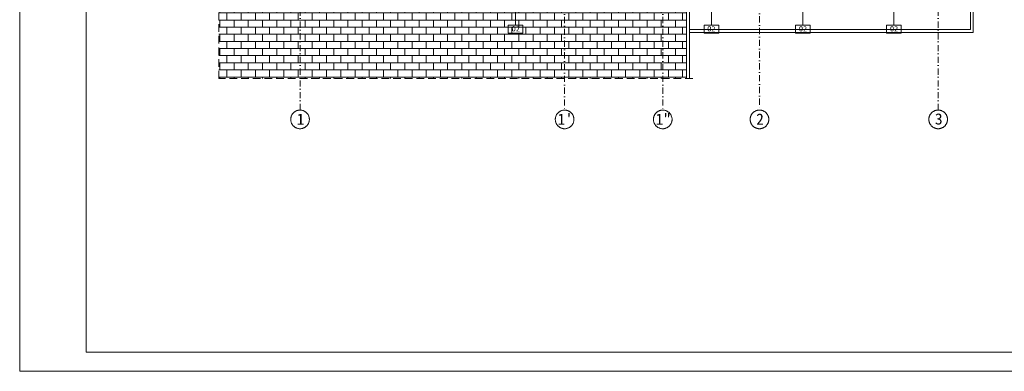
# Model space of a CAD drawing. Header units: millimetres. Extents: x -1373 to 28294, y -9636 to 187.
# Tile 27 of 133: x 3312 to 6122, y -9509 to -8505. Entities that reach past the tile are written whole.
import ezdxf

# ---------------------------------------------------------------- set-up
doc = ezdxf.new("R2010")
doc.units = ezdxf.units.MM
doc.linetypes.add('HIDDEN2', pattern=[4.7625, 3.175, -1.5875])
doc.linetypes.add('Kreski i kropki', pattern=[335.138881, 176.388884, -88.194442, 0, -70.555556])
for name, color, linetype, lineweight in [('_k_krawężnik', 252, 'Continuous', 13), ('_k_kreskowanie', 250, 'Continuous', 9), ('_k_opis', 7, 'Continuous', 13), ('_k_osie', 142, 'Kreski i kropki', 13), ('_k_stolarka', 7, 'Continuous', 13), ('_k_zarys', 7, 'HIDDEN2', 20), ('_k_śc_dz_nadziemie', 211, 'Continuous', 30), ('_k_ściany', 223, 'Continuous', 35)]:
    doc.layers.add(name, color=color, linetype=linetype, lineweight=lineweight)
doc.styles.add('GENERATED_STYLE_1', font='MS Gothic.ttf')
doc.styles.add('GENERATED_STYLE_2', font='MS Gothic.ttf')

# ---------------------------------------------------------------- blocks, each defined once
blk = doc.blocks.new('O_120_rzut')
at = {"layer": '_k_opis'}
blk.add_lwpolyline([(-60, -22.5), (-60, -91.5), (-39, -91.5), (-39, -114), (-81, -114), (-81, -91.5), (-60, -91.5)], dxfattribs=at)
at = {"layer": '_k_stolarka'}
for points in [[(-121.5, 1.5), (-121.5, 4.5), (1.5, 4.5), (1.5, 1.5)], [(-120, -16), (-120, -24), (-112, -24), (-112, -22.5), (-113.5, -22.5), (-113.5, -16), (-120, -16)], [(-114.7, -16), (-114.7, -14.5), (-108.2, -14.5), (-108.2, -18), (-109.2, -18), (-109.2, -20.5), (-108.2, -20.5), (-108.2, -22.5), (-113.2, -22.5), (-113.2, -16), (-114.7, -16)], [(-5.2, -16), (-5.2, -14.5), (-11.8, -14.5), (-11.8, -18), (-10.7, -18), (-10.7, -20.5), (-11.8, -20.5), (-11.8, -22.5), (-6.8, -22.5), (-6.8, -16), (-5.2, -16)], [(0, -16), (0, -24), (-8, -24), (-8, -22.5), (-6.5, -22.5), (-6.5, -16), (0, -16)], [(-115, -44), (-115, -48.3), (-5, -48.3), (-5, -42)]]:
    blk.add_lwpolyline(points, dxfattribs=at)
for points in [[(-11.8, -18), (-108.2, -18), (-108.2, -14.5), (-11.8, -14.5)], [(-108.2, -22.5), (-11.8, -22.5), (-11.8, -20.5), (-108.2, -20.5)]]:
    blk.add_lwpolyline(points, close=True, dxfattribs=at)
at = {"layer": '_k_zarys', "ltscale": 2}
for points in [[(-120, 0), (0, 0)], [(-115, -44), (-5, -44)]]:
    blk.add_lwpolyline(points, dxfattribs=at)
at = {"layer": '_k_ściany'}
for points in [[(-120, 0), (-120, -24), (-115, -24), (-115, -44)], [(0, 0), (0, -24), (-5, -24), (-5, -44)]]:
    blk.add_lwpolyline(points, dxfattribs=at)

msp = doc.modelspace()

# ---------------------------------------------------------------- hatches: boundary and pattern name
at = {"layer": '_k_kreskowanie', "ltscale": 2, "transparency": 33554687}
h = msp.add_hatch(dxfattribs=at)
h.set_pattern_fill('AR-B816', color=256, scale=0.1)
h.set_pattern_definition([(0, (2806.165, -3385.17), (0, 20.32), []), (90, (2806.165, -3385.17), (-20.32, 20.32), [20.32, -20.32])])
h.paths.add_polyline_path([(4080.2, -7485.8), (3880.2, -7485.8), (3880.2, -7642.8), (4080.2, -7642.8), (4080.2, -7619.6), (4100.2, -7619.6), (4100.2, -7515.6), (4080.2, -7515.6)])
h.paths.add_polyline_path([(4932.2, -8457.8), (4932.2, -8377.8), (5082.2, -8377.8), (5082.2, -8457.8)], flags=16)
h.paths.add_polyline_path([(5115.2, -8472.8), (5115.2, -8372.8), (5092.2, -8372.8), (5092.2, -8352.8), (4922.2, -8352.8), (4922.2, -8372.8), (4899.2, -8372.8), (4899.2, -8472.8), (4080.2, -8472.8), (4080.2, -8084.8), (4100.2, -8084.8), (4100.2, -7934.8), (4080.2, -7934.8), (3880.2, -7934.8), (3880.2, -8672.8), (5215.2, -8672.8), (5215.2, -8472.8)])

# ---------------------------------------------------------------- linework, layer by layer
at = {"layer": '_k_krawężnik'}
for points in [[(5215.2, -8472.8), (5215.2, -8672.8)], [(5223.2, -8532.8), (6025.2, -8532.8), (6025.2, -8472.8)], [(5223.2, -8540.8), (6033.2, -8540.8), (6033.2, -8472.8)], [(5223.2, -8472.8), (5223.2, -8672.8)]]:
    msp.add_lwpolyline(points, dxfattribs=at)
at = {"layer": '_k_opis'}
for points in [[(3312.2, -6538.6), (7512.2, -6538.6), (7512.2, -9508.6), (3312.2, -9508.6)], [(3502.2, -6593.6), (7457.2, -6593.6), (7457.2, -9453.6), (3502.2, -9453.6)]]:
    msp.add_lwpolyline(points, close=True, dxfattribs=at)
at = {"layer": '_k_osie', "ltscale": 0.1}
for points in [[(4112.2, -8762.8), (4112.2, -7183.8)], [(5423.2, -7183.8), (5423.2, -8762.8)], [(5933.2, -8762.8), (5933.2, -7183.8)], [(4867.2, -8328.8), (4867.2, -8762.8)], [(5147.2, -8328.8), (5147.2, -8762.8)]]:
    msp.add_lwpolyline(points, dxfattribs=at)
at = {"layer": '_k_osie'}
for centre in [(4112.2, -8789.4), (4867.2, -8789.4), (5147.2, -8789.4), (5423.2, -8789.4), (5933.2, -8789.4)]:
    msp.add_circle(centre, 26.6, dxfattribs=at)
at = {"layer": '_k_zarys', "ltscale": 7}
msp.add_lwpolyline([(5233.2, -8672.8), (3880.2, -8672.8), (3880.2, -7427.8)], dxfattribs=at)

# ---------------------------------------------------------------- block references
at = {"layer": '_k_śc_dz_nadziemie', "xscale": -1}
for p in [(4667.2, -8428.8), (5226.7, -8428.8), (5486.7, -8428.8), (5746.7, -8428.8)]:
    msp.add_blockref('O_120_rzut', p, dxfattribs=at)

# ---------------------------------------------------------------- texts
at = {"layer": '_k_opis', "char_height": 15, "width": 29.311, "attachment_point": 2, "style": 'GENERATED_STYLE_1'}
for insert in [(4727.9, -8523.2), (5285.9, -8523.2), (5547.4, -8523.2), (5807.4, -8523.2)]:
    msp.add_mtext('{\\fMS Gothic|b1|i0|c128|p49;O\\fMS Gothic|b1|i0|c238|p49;2}', dxfattribs=dict(at, insert=insert))
at = {"layer": '_k_osie', "char_height": 32, "attachment_point": 8, "style": 'GENERATED_STYLE_2'}
for s, insert in [('1', (4113.8, -8804.6)), ('2', (5424.8, -8804.6)), ('3', (5934.8, -8804.6))]:
    msp.add_mtext(s, dxfattribs=dict(at, insert=insert))
at = {"layer": '_k_osie', "char_height": 32, "width": 72.281, "attachment_point": 8, "style": 'GENERATED_STYLE_2'}
for s, insert in [('1"', (5148.8, -8804.6)), ("{\\fMS Gothic|b0|i0|c128|p49;1}'", (4868.8, -8804.6))]:
    msp.add_mtext(s, dxfattribs=dict(at, insert=insert))

doc.saveas('drawing.dxf')
